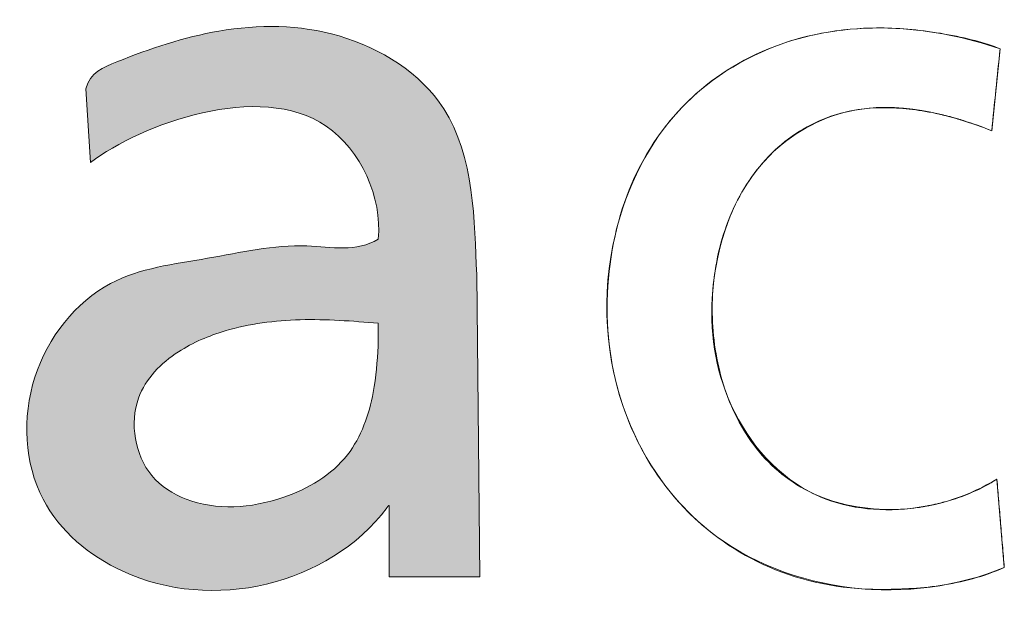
# Paper-space layout 'Hoja3' of a CAD drawing. Header units: millimetres. Extents: x 450 to 25135, y 150 to 17673.
# Tile 10 of 21: x 20608 to 20732, y 434 to 510. Entities that reach past the tile are written whole.
import ezdxf

# ---------------------------------------------------------------- set-up
doc = ezdxf.new("R2010")
doc.units = ezdxf.units.MM
doc.linetypes.add('SLD-Continua', pattern=[0])

# ---------------------------------------------------------------- blocks, each defined once
blk = doc.blocks.new('Bloque3')
at = {"linetype": 'Continuous', "ltscale": 35}
h = blk.add_hatch(color=7, dxfattribs=at)
edge = h.paths.add_edge_path(flags=0)
edge.add_spline(control_points=[(1123.04447605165, 113.117695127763), (1120.298099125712, 111.4222830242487), (1112.826490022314, 113.1131525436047), (1101.743398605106, 110.4768756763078), (1087.946307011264, 108.8910875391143), (1078.062437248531, 96.31302692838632), (1078.870450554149, 80.06196275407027), (1096.715732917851, 65.08508865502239), (1116.792477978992, 69.6568018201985), (1124.146213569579, 79.46525997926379)], knot_values=[0, 0, 0, 0, 0.079965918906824, 0.1900571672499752, 0.3000940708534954, 0.4325108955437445, 0.5666885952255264, 0.6846218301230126, 1, 1, 1, 1], weights=[1, 1, 1, 1, 1, 1, 1, 1, 1, 1], degree=3, periodic=0)
edge.add_spline(control_points=[(1124.146213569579, 79.46525997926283), (1124.479523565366, 80.02436677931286), (1124.388752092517, 79.46525997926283)], knot_values=[0, 0, 0, 1, 1, 1], weights=[1, 1, 1], degree=2, periodic=0)
edge.add_line((1124.388752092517, 79.46525997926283), (1124.388752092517, 70.79673695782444))
edge.add_line((1124.388752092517, 70.79673695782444), (1135.767443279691, 70.7967369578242))
edge.add_line((1135.767443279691, 70.7967369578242), (1135.384670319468, 108.697790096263))
edge.add_spline(control_points=[(1135.384670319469, 108.6977900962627), (1135.110048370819, 115.2323379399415), (1135.069466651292, 129.7088642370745), (1118.64873026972, 140.004965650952), (1103.403287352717, 140.0589961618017), (1092.790953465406, 136.4136531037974), (1086.885706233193, 133.9821044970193), (1086.356591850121, 131.9549445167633)], knot_values=[0, 0, 0, 0, 0.3004446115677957, 0.5251352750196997, 0.7372886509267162, 0.9254873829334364, 1, 1, 1, 1], weights=[1, 1, 1, 1, 1, 1, 1, 1], degree=3, periodic=0)
edge.add_line((1086.356591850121, 131.9549445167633), (1086.932763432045, 122.733017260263))
edge.add_spline(control_points=[(1086.932763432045, 122.733017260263), (1093.341829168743, 127.5000055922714), (1115.751244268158, 135.8511266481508), (1123.527516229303, 118.3204715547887), (1123.04447605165, 113.117695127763)], knot_values=[0, 0, 0, 0, 0.6589957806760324, 1, 1, 1, 1], weights=[1, 1, 1, 1, 1], degree=3, periodic=0)
edge = h.paths.add_edge_path(flags=0)
edge.add_spline(control_points=[(1123.047242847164, 99.70333689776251), (1122.910234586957, 97.77160192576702), (1122.574562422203, 93.03882407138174), (1119.768724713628, 85.06744525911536), (1110.57564908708, 79.63404012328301), (1100.869024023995, 78.91781105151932), (1092.852314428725, 83.93550590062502), (1091.334884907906, 93.15731913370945), (1097.439502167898, 99.19119823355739), (1104.725455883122, 102.2205518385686), (1113.356061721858, 103.3529648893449), (1119.784448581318, 102.8347119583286), (1123.047242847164, 102.5716673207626)], knot_values=[0, 0, 0, 0, 0.06890377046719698, 0.1688152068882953, 0.2838615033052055, 0.4272197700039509, 0.4889171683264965, 0.6053794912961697, 0.6959615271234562, 0.7715446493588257, 0.8840451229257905, 1, 1, 1, 1], weights=[1, 1, 1, 1, 1, 1, 1, 1, 1, 1, 1, 1, 1], degree=3, periodic=0)
edge.add_line((1123.047242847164, 102.5716673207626), (1123.047242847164, 99.70333689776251))
at = {"color": 7, "linetype": 'SLD-Continua', "lineweight": 18, "ltscale": 35}
for p, q in [((1201.035724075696, 136.9670556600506), (1199.988792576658, 126.6838618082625)), ((1086.932763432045, 122.733017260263), (1086.356591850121, 131.9549445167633)), ((1135.767443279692, 70.79673695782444), (1135.384670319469, 108.6977900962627)), ((1123.047242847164, 102.5716673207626), (1123.047242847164, 99.70333689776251)), ((1200.638101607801, 83.03422071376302), (1201.568707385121, 71.97270201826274)), ((1124.388752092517, 79.46525997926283), (1124.388752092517, 70.79673695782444)), ((1135.767443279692, 70.79673695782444), (1124.388752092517, 70.79673695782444))]:
    blk.add_line(p, q, dxfattribs=at)
for centre, radius, start, end in [((1184.993655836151, 101.9254370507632), 32.58744481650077, 223.2953616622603, 246.6890413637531), ((1186.091416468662, 132.7080508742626), 63.50184009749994, 269.9252372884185, 273.1728974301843)]:
    blk.add_arc(centre, radius, start, end, dxfattribs=at)
at = {"color": 7, "linetype": 'Continuous', "lineweight": 0, "ltscale": 35}
for points, knots in [([(1135.384670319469, 108.6977900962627), (1135.110048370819, 115.2323379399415), (1135.069466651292, 129.7088642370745), (1118.64873026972, 140.004965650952), (1103.403287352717, 140.0589961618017), (1092.790953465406, 136.4136531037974), (1086.885706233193, 133.9821044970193), (1086.356591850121, 131.9549445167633)], [0, 0, 0, 0, 0.3004446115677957, 0.5251352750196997, 0.7372886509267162, 0.9254873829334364, 1, 1, 1, 1]), ([(1201.035724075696, 136.9670556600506), (1192.780801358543, 139.7882831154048), (1177.695092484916, 141.1132008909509), (1159.48204235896, 130.3282694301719), (1150.621293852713, 112.4787197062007), (1151.784133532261, 91.85294060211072), (1167.67636214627, 69.17947350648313), (1189.895836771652, 67.06495511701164), (1201.568707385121, 71.97270201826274)], [0, 0, 0, 0, 0.1894416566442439, 0.3044366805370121, 0.4334053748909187, 0.5981526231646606, 0.7235130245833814, 1, 1, 1, 1]), ([(1086.932763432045, 122.733017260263), (1093.341829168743, 127.5000055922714), (1115.751244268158, 135.8511266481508), (1123.527516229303, 118.3204715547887), (1123.04447605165, 113.117695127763)], [0, 0, 0, 0, 0.6589957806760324, 1, 1, 1, 1]), ([(1199.988792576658, 126.6838618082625), (1194.490548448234, 128.8640155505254), (1184.017934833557, 131.4640599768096), (1169.394155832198, 123.2712555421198), (1163.92127059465, 108.5788318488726), (1165.605940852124, 92.46886677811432), (1178.104425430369, 76.90951726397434), (1193.978557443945, 78.90315236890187), (1200.638101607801, 83.03422071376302)], [0, 0, 0, 0, 0.1792222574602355, 0.2922588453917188, 0.464623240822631, 0.6072379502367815, 0.7602643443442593, 1, 1, 1, 1]), ([(1123.04447605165, 113.117695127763), (1120.298099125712, 111.4222830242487), (1112.826490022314, 113.1131525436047), (1101.743398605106, 110.4768756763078), (1087.946307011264, 108.8910875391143), (1078.062437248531, 96.31302692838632), (1078.870450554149, 80.06196275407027), (1096.715732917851, 65.08508865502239), (1116.792477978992, 69.6568018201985), (1124.146213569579, 79.46525997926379)], [0, 0, 0, 0, 0.079965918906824, 0.1900571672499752, 0.3000940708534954, 0.4325108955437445, 0.5666885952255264, 0.6846218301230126, 1, 1, 1, 1]), ([(1123.047242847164, 102.5716673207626), (1119.784448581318, 102.8347119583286), (1113.356061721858, 103.3529648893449), (1104.725455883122, 102.2205518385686), (1097.439502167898, 99.19119823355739), (1091.334884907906, 93.15731913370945), (1092.852314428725, 83.93550590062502), (1100.869024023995, 78.91781105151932), (1110.57564908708, 79.63404012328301), (1119.768724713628, 85.06744525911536), (1122.574562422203, 93.03882407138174), (1122.910234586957, 97.77160192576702), (1123.047242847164, 99.70333689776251)], [0, 0, 0, 0, 0.1159548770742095, 0.2284553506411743, 0.3040384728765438, 0.3946205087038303, 0.5110828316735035, 0.572780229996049, 0.7161384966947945, 0.8311847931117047, 0.931096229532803, 1, 1, 1, 1])]:
    blk.add_open_spline(points, degree=3, knots=knots, dxfattribs=at)
at = {"color": 8, "linetype": 'Continuous', "lineweight": 0, "ltscale": 35, "true_color": 0x808080}
for points, knots in [([(1189.974205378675, 139.3781706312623), (1188.607906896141, 139.5093014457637), (1187.262758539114, 139.5812118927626), (1186.008555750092, 139.5812118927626), (1180.866958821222, 139.5812118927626), (1176.15682456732, 138.6590661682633), (1167.806752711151, 135.2581250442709), (1164.168930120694, 132.779329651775), (1161.171956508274, 129.6575702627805)], [16.09164290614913, 16.09164290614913, 16.09164290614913, 16.09164290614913, 17.09164290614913, 17.09164290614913, 17.09164290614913, 18.09164290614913, 18.09164290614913, 19.09164290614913, 19.09164290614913, 19.09164290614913, 19.09164290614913]), ([(1177.32642683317, 127.4494965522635), (1179.999803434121, 128.8115650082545), (1183.081377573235, 129.5856598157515), (1186.539424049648, 129.5856598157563), (1187.52713518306, 129.5856598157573), (1188.565606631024, 129.5264394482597), (1189.640033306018, 129.4079987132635)], [8, 8, 8, 8, 9, 9, 9, 10, 10, 10, 10]), ([(1154.219908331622, 118.5156810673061), (1152.614613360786, 114.2602746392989), (1151.760148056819, 109.5057251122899), (1151.760148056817, 104.3916233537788), (1151.760148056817, 99.58208348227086), (1152.633648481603, 94.97558487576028), (1154.257978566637, 90.77516878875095)], [20.09164290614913, 20.09164290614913, 20.09164290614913, 20.09164290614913, 21.09164290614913, 21.09164290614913, 21.09164290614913, 22.09164290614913, 22.09164290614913, 22.09164290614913, 22.09164290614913]), ([(1166.184537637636, 95.40281752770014), (1165.330072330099, 98.32153565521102), (1164.928219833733, 101.3925347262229), (1164.92821983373, 104.3916233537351), (1164.928219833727, 107.5937532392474), (1165.414672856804, 110.7662729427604), (1166.360083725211, 113.7272913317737)], [4, 4, 4, 4, 5, 5, 5, 6, 6, 6, 6]), ([(1190.657354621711, 79.45984851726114), (1189.51101750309, 79.29910751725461), (1188.390060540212, 79.21873702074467), (1187.334668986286, 79.21873702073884), (1183.343639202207, 79.21873702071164), (1179.946928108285, 80.04359214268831), (1177.098005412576, 81.4648809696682)], [0, 0, 0, 0, 1, 1, 1, 2, 2, 2, 2])]:
    blk.add_open_spline(points, degree=3, knots=knots, dxfattribs=at)
for points in [[(1194.073100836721, 138.8198071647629), (1192.730067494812, 139.056688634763), (1191.340503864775, 139.2428097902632), (1189.974205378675, 139.3781706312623)], [(1197.89704458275, 137.9907220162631), (1196.714752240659, 138.3037439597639), (1195.41613417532, 138.5829256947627), (1194.073100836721, 138.8198071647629)], [(1201.035724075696, 136.9670556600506), (1200.149533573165, 137.3308379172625), (1199.081451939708, 137.6777000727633), (1197.89704458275, 137.9907220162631)], [(1199.988792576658, 126.6838618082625), (1200.337769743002, 130.1115930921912), (1200.68674690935, 133.5393243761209), (1201.035724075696, 136.9670556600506)], [(1161.171956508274, 129.6575702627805), (1158.174982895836, 126.5358108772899), (1155.823088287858, 122.7753175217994), (1154.219908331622, 118.5156810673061)], [(1189.640033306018, 129.4079987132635), (1190.716574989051, 129.2937880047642), (1191.829071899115, 129.1161269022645), (1192.966948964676, 128.8750154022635)], [(1170.545694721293, 121.7897214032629), (1172.38364113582, 124.1373859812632), (1174.650935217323, 126.0874280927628), (1177.326426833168, 127.4494965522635)], [(1196.44191554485, 127.969789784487), (1197.615747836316, 127.6060075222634), (1198.802270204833, 127.1787748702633), (1199.988792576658, 126.6838618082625)], [(1166.360083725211, 113.7272913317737), (1167.303379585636, 116.6883097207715), (1168.707748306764, 119.4378267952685), (1170.545694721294, 121.7897214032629)], [(1170.143842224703, 87.31077727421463), (1168.339736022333, 89.70920217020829), (1167.036887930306, 92.47986937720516), (1166.184537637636, 95.40281752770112)], [(1154.257978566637, 90.77516878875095), (1155.884423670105, 86.57052267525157), (1158.263813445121, 82.77195908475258), (1161.275592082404, 79.5782893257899)], [(1177.098005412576, 81.4648809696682), (1174.249082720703, 82.8903998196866), (1171.947948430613, 84.91235237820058), (1170.143842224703, 87.31077727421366)], [(1200.638101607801, 83.03422071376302), (1199.682115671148, 82.40394680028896), (1198.637299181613, 81.84981336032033), (1197.539607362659, 81.37605041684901)], [(1200.870841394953, 80.26779096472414), (1200.793261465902, 81.1899342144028), (1200.715681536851, 82.11207746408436), (1200.638101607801, 83.03422071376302)], [(1197.539607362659, 81.37605041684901), (1196.444030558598, 80.89805744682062), (1195.295578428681, 80.50043498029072), (1194.134436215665, 80.18318301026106)], [(1201.103581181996, 77.50136121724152), (1201.026001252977, 78.42350446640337), (1200.948421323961, 79.34564771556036), (1200.870841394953, 80.26779096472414)], [(1201.336320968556, 74.73493147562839), (1201.25874103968, 75.65707472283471), (1201.181161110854, 76.57921797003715), (1201.103581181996, 77.50136121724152)], [(1201.568707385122, 71.97270201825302), (1201.491245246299, 72.89344517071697), (1201.413783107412, 73.8141883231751), (1201.336320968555, 74.73493147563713)], [(1172.098114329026, 71.99808219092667), (1176.260460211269, 70.20032101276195), (1180.936754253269, 69.20626483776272), (1186.008555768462, 69.20626483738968)], [(1197.594597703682, 70.53872311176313), (1198.943976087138, 70.90673539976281), (1200.280664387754, 71.37626831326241), (1201.568707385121, 71.97270201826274)], [(1193.53800251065, 69.6969478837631), (1194.881035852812, 69.89575911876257), (1196.24521932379, 70.16648080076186), (1197.594597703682, 70.53872311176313)], [(1189.606192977, 69.30355543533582), (1190.873085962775, 69.37969591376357), (1192.194969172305, 69.49813664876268), (1193.53800251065, 69.6969478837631)]]:
    blk.add_open_spline(points, degree=3, dxfattribs=at)
for points, weights in [([(1192.966948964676, 128.8750154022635), (1194.138691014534, 128.6264504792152), (1195.297823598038, 128.3244975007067), (1196.44191554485, 127.969789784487)], [1, 0.9993008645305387, 0.9993008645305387, 1]), ([(1194.134436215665, 80.18318301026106), (1192.992004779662, 79.86643801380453), (1191.831325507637, 79.62498283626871), (1190.657354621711, 79.45984851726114)], [1, 0.9985766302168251, 0.9985766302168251, 1])]:
    blk.add_rational_spline(points, weights, degree=3, dxfattribs=at)
at = {"color": 7, "linetype": 'Continuous', "lineweight": 0, "ltscale": 35}
blk.add_open_spline([(1124.146213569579, 79.46525997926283), (1124.479523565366, 80.02436677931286), (1124.388752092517, 79.46525997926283)], degree=2, dxfattribs=at)

psp = doc.layouts.new('Hoja3')

# ---------------------------------------------------------------- block references
at = {"color": 7, "linetype": 'Continuous', "ltscale": 30}
psp.add_blockref('Bloque3', (19530.28875953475, 368.9389169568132), dxfattribs=at)

doc.saveas('drawing.dxf')
